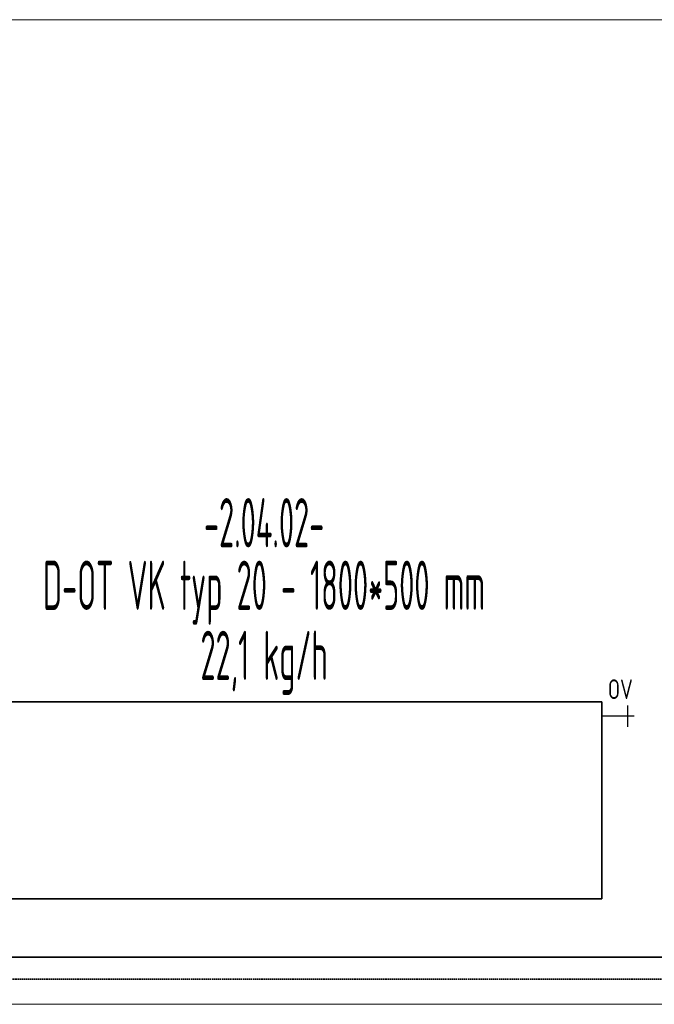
# Model space of a CAD drawing. Header units: millimetres. Extents: x 1279 to 58476, y -6899 to 74987.
# Tile 137 of 157: x 33473 to 35085, y -3829 to -1329. Entities that reach past the tile are written whole.
import ezdxf
from ezdxf.enums import TextEntityAlignment as Align

# ---------------------------------------------------------------- set-up
doc = ezdxf.new("R2010")
doc.units = ezdxf.units.MM
for name, pattern in [('phl_thick', [0]), ('VERDECKT', [9.525, 6.35, -3.175]), ('ČÁRKOVANÁ', [0.75, 0.5, -0.25])]:
    doc.linetypes.add(name, pattern=pattern)
for name, color, linetype, lineweight in [('JS_VYT_POPIS - OBECNĚ', 7, 'Continuous', 5), ('UT_POTRUBI - ZPÁTEČKA', 5, 'ČÁRKOVANÁ', 35), ('UT_SCHÉMA_POPIS', 7, 'VERDECKT', 5), ('UT_SCHÉMA_PŘÍVOD', 10, 'Continuous', 35), ('UT_SCHÉMA_SYMBOLY', 7, 'Continuous', 25), ('UT_ZAŘÍZENÍ - OT', 3, 'Continuous', 35), ('VZT_50 POPIS - OBECNE', 7, 'Continuous', 5)]:
    doc.layers.add(name, color=color, linetype=linetype, lineweight=lineweight)
doc.styles.add('ISO 2.5', font='isocp.shx', dxfattribs={"width": 0.8, "height": 2.5})
doc.styles.add('VZT_POPIS', font='isocp.shx', dxfattribs={"width": 0.6, "height": 125})

msp = doc.modelspace()

# ---------------------------------------------------------------- linework, layer by layer
at = {"layer": 'UT_POTRUBI - ZPÁTEČKA', "ltscale": 7}
msp.add_line((37665.1, -3764.9), (33218.2, -3764.9), dxfattribs=at)
at = {"layer": 'UT_SCHÉMA_PŘÍVOD'}
msp.add_line((37600.7, -3709.1), (33285.2, -3709.1), dxfattribs=at)
at = {"layer": 'UT_SCHÉMA_SYMBOLY'}
for p, q in [((35017.1, -3124.7), (35017.1, -3070.7)), ((35033.1, -3097.7), (34951.2, -3097.7))]:
    msp.add_line(p, q, dxfattribs=at)
at = {"layer": 'UT_ZAŘÍZENÍ - OT', "linetype": 'Continuous'}
for p, q in [((34951.2, -3061.2), (33151.2, -3061.2)), ((34951.2, -3561.2), (34951.2, -3061.2)), ((33151.2, -3561.2), (34951.2, -3561.2))]:
    msp.add_line(p, q, dxfattribs=at)
at = {"layer": 'VZT_50 POPIS - OBECNE', "linetype": 'phl_thick'}
for p, q in [((1278.8, -1329), (52959, -1329)), ((1278.8, -3829), (52959, -3829))]:
    msp.add_line(p, q, dxfattribs=at)

# ---------------------------------------------------------------- texts
at = {"layer": 'JS_VYT_POPIS - OBECNĚ', "style": 'VZT_POPIS', "width": 0.5}
for s, p in [('-2.04.02-', (34093.5, -2606.2)), ('D-OT VK typ 20 - 1800*500 mm', (34093.5, -2765.1)), ('22,1 kg/h', (34093.5, -2943.1))]:
    msp.add_text(s, height=125, dxfattribs=at).set_placement(p, align=Align.MIDDLE_CENTER)
at = {"layer": 'UT_SCHÉMA_POPIS', "style": 'ISO 2.5', "width": 0.8}
msp.add_text('OV', height=50, dxfattribs=at).set_placement((34966.6, -3028.9), align=Align.MIDDLE_LEFT)

doc.saveas('drawing.dxf')
